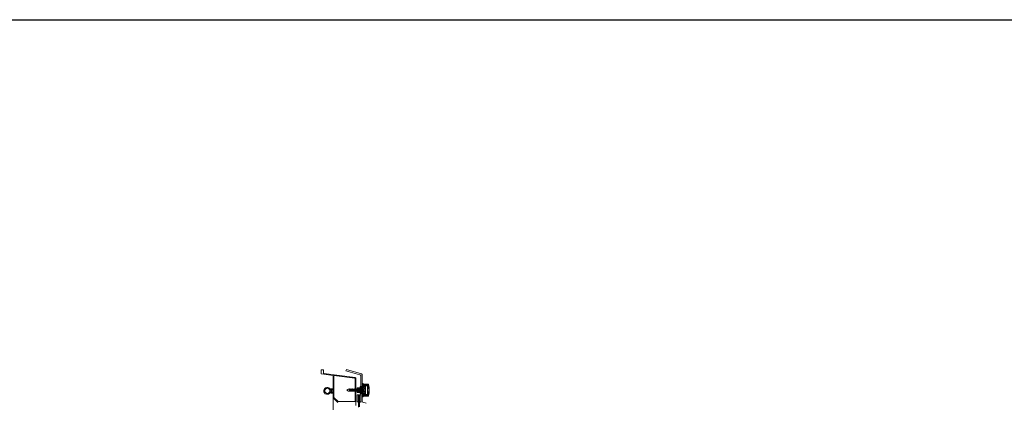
# Model space of a CAD drawing. Header units: millimetres. Extents: x 2341 to 31069, y -7915 to 10644.
# Tile 59 of 105: x 10553 to 10764, y 10562 to 10644. Entities that reach past the tile are written whole.
import ezdxf

# ---------------------------------------------------------------- set-up
doc = ezdxf.new("R2010")
doc.units = ezdxf.units.MM
for name, color, linetype, lineweight in [('KOPUŁKA', 1, 'Continuous', 18), ('Ramka zawiasoa', 3, 'Continuous', 18), ('WZMOCNIENIE', 9, 'Continuous', 18), ('ŁĄCZNIK', 9, 'Continuous', 5), ('ściany nośne', 1, 'Continuous', 25)]:
    doc.layers.add(name, color=color, linetype=linetype, lineweight=lineweight)

msp = doc.modelspace()

# ---------------------------------------------------------------- linework, layer by layer
at = {"layer": 'KOPUŁKA'}
for p, q in [((10622.64, 10568.71), (10622.56, 10568.42)), ((10622.56, 10568.42), (10625.57, 10567.61)), ((10622.64, 10568.71), (10625.87, 10567.84)), ((10625.72, 10567.42), (10625.72, 10565.06)), ((10626.02, 10567.65), (10626.02, 10565.06)), ((10625.62, 10564.96), (10625.62, 10565.06)), ((10625.62, 10565.06), (10626.02, 10565.06)), ((10625.62, 10564.96), (10626.27, 10564.96)), ((10625.62, 10564.96), (10625.62, 10564.78)), ((10626.02, 10565.06), (10626.02, 10565.71)), ((10626.02, 10565.71), (10626.27, 10565.71)), ((10626.27, 10565.71), (10626.27, 10565.36)), ((10626.27, 10565.36), (10627.17, 10565.36)), ((10626.27, 10565.21), (10626.27, 10564.78)), ((10626.27, 10565.21), (10627.17, 10565.21)), ((10627.17, 10565.36), (10627.17, 10565.21)), ((10627.17, 10565.21), (10627.17, 10563.41)), ((10624.97, 10563.29), (10625.72, 10563.29)), ((10624.97, 10561.78), (10624.97, 10563.29)), ((10625.24, 10563.29), (10625.24, 10560.68)), ((10625.44, 10563.29), (10625.44, 10560.74)), ((10625.44, 10563.29), (10625.44, 10561.74)), ((10625.62, 10563.66), (10625.62, 10563.83)), ((10625.62, 10563.83), (10625.62, 10563.66)), ((10625.62, 10563.66), (10626.27, 10563.66)), ((10625.62, 10563.66), (10625.62, 10563.56)), ((10625.62, 10563.56), (10626.02, 10563.56)), ((10625.72, 10563.56), (10625.72, 10561.66)), ((10626.02, 10563.56), (10626.02, 10562.91)), ((10626.02, 10563.46), (10626.02, 10561.89)), ((10626.02, 10562.91), (10626.27, 10562.91)), ((10626.27, 10563.41), (10626.27, 10563.83)), ((10626.27, 10563.41), (10627.17, 10563.41)), ((10626.27, 10562.91), (10626.27, 10563.26)), ((10626.27, 10563.26), (10627.17, 10563.26)), ((10627.17, 10563.26), (10627.17, 10563.41)), ((10624.97, 10561.78), (10625.24, 10561.78)), ((10625.44, 10561.78), (10625.72, 10561.78)), ((10626.17, 10561.7), (10626.92, 10561.5))]:
    msp.add_line(p, q, dxfattribs=at)
for centre, start, end in [((10625.52, 10567.42), 0, 75), ((10625.82, 10567.65), 0, 75), ((10626.22, 10561.89), 180, 255)]:
    msp.add_arc(centre, 0.2, start, end, dxfattribs=at)
at = {"layer": 'Ramka zawiasoa', "lineweight": 0}
for p, q in [((10617.21, 10567.89), (10617.21, 10568.7)), ((10617.21, 10568.7), (10617.71, 10568.7)), ((10619.81, 10567.46), (10617.29, 10567.79)), ((10617.71, 10568), (10617.71, 10568.7)), ((10624.53, 10567.02), (10617.79, 10567.9)), ((10619.81, 10564.59), (10619.81, 10567.46)), ((10619.96, 10562.75), (10619.96, 10567.44)), ((10624.47, 10566.85), (10619.96, 10567.44)), ((10624.56, 10561.84), (10624.56, 10566.75)), ((10624.71, 10561.04), (10624.71, 10566.83)), ((10619.32, 10564.24), (10619.32, 10564.39)), ((10619.32, 10564.24), (10619.52, 10564.24)), ((10619.52, 10564.24), (10619.32, 10564.24)), ((10619.32, 10564.04), (10619.52, 10564.04)), ((10619.32, 10563.84), (10619.32, 10564.04)), ((10619.52, 10564.04), (10619.32, 10564.04)), ((10619.35, 10564.59), (10619.81, 10564.59)), ((10619.35, 10564.29), (10619.35, 10564.59)), ((10619.35, 10564.29), (10619.5, 10564.29)), ((10619.35, 10563.69), (10619.35, 10563.99)), ((10619.35, 10563.99), (10619.5, 10563.99)), ((10619.35, 10563.69), (10619.81, 10563.69)), ((10619.5, 10564.44), (10619.81, 10564.44)), ((10619.5, 10564.29), (10619.5, 10564.44)), ((10619.5, 10563.84), (10619.5, 10563.99)), ((10619.5, 10563.84), (10619.81, 10563.84)), ((10619.81, 10564.26), (10619.52, 10564.39)), ((10619.52, 10564.24), (10619.52, 10564.39)), ((10619.52, 10563.89), (10619.52, 10564.04)), ((10619.81, 10564.02), (10619.52, 10563.89)), ((10619.81, 10563.84), (10619.81, 10564.44)), ((10619.81, 10562.69), (10619.81, 10563.69)), ((10619.81, 10559.19), (10619.81, 10562.69)), ((10620.81, 10561.69), (10619.81, 10562.69)), ((10620.87, 10561.84), (10619.96, 10562.75)), ((10624.56, 10561.84), (10620.87, 10561.84))]:
    msp.add_line(p, q, dxfattribs=at)
msp.add_circle((10618.56, 10564.16), 0.55, dxfattribs=at)
for centre, radius, start, end in [((10617.31, 10567.89), 0.1, 180, 262.5686), ((10617.81, 10568), 0.1, 180, 262.5686), ((10624.46, 10566.75), 0.1, 0, 82.5686), ((10624.51, 10566.83), 0.2, 0, 82.5686), ((10618.56, 10564.16), 0.75, 23.1693, 330.7314), ((10619.31, 10563.74), 0.1, 90, 150.7314), ((10619.35, 10564.49), 0.1, 203.1693, 270)]:
    msp.add_arc(centre, radius, start, end, dxfattribs=at)
at = {"layer": 'WZMOCNIENIE'}
msp.add_line((10623.9, 10564.07), (10623.9, 10564.11), dxfattribs=at)
at = {"layer": 'ŁĄCZNIK'}
for p, q in [((10626.27, 10564.78), (10626.27, 10565.61)), ((10626.27, 10565.61), (10627.32, 10565.61)), ((10626.27, 10565.36), (10627.28, 10565.36)), ((10626.47, 10565.03), (10626.27, 10565.03)), ((10626.27, 10565.03), (10626.27, 10564.78)), ((10626.73, 10565.13), (10626.33, 10565.13)), ((10626.33, 10565.13), (10626.33, 10565.03)), ((10626.73, 10565.06), (10626.33, 10565.06)), ((10626.47, 10565.03), (10626.47, 10563.58)), ((10626.78, 10565.18), (10626.73, 10565.18)), ((10626.73, 10565.13), (10626.73, 10565.18)), ((10626.73, 10563.56), (10626.73, 10565.06)), ((10626.78, 10563.43), (10626.78, 10565.18)), ((10619.12, 10564.39), (10619.12, 10564.54)), ((10623.07, 10564.51), (10622.72, 10564.31)), ((10623.07, 10564.11), (10622.72, 10564.31)), ((10623.07, 10564.51), (10623.27, 10564.51)), ((10623.07, 10564.11), (10623.36, 10564.11)), ((10623.25, 10564.51), (10623.26, 10564.56)), ((10623.37, 10564.06), (10623.26, 10564.56)), ((10623.29, 10564.56), (10623.26, 10564.56)), ((10623.29, 10564.56), (10623.39, 10564.06)), ((10623.3, 10564.51), (10623.45, 10564.51)), ((10623.39, 10564.06), (10623.37, 10564.06)), ((10623.38, 10564.11), (10623.54, 10564.11)), ((10623.39, 10564.06), (10623.4, 10564.11)), ((10623.44, 10564.51), (10623.44, 10564.56)), ((10623.47, 10564.56), (10623.44, 10564.56)), ((10623.55, 10564.06), (10623.44, 10564.56)), ((10623.47, 10564.56), (10623.57, 10564.06)), ((10623.48, 10564.51), (10623.64, 10564.51)), ((10623.57, 10564.06), (10623.55, 10564.06)), ((10623.56, 10564.11), (10623.72, 10564.11)), ((10623.57, 10564.06), (10623.58, 10564.11)), ((10623.62, 10564.51), (10623.63, 10564.56)), ((10623.73, 10564.06), (10623.63, 10564.56)), ((10623.65, 10564.56), (10623.63, 10564.56)), ((10623.65, 10564.56), (10623.76, 10564.06)), ((10623.66, 10564.51), (10623.82, 10564.51)), ((10623.76, 10564.06), (10623.73, 10564.06)), ((10623.75, 10564.11), (10623.9, 10564.11)), ((10623.76, 10564.06), (10623.76, 10564.11)), ((10623.8, 10564.51), (10623.81, 10564.56)), ((10623.91, 10564.06), (10623.81, 10564.56)), ((10623.84, 10564.56), (10623.81, 10564.56)), ((10623.84, 10564.56), (10623.94, 10564.06)), ((10623.85, 10564.51), (10624, 10564.51)), ((10623.94, 10564.06), (10623.91, 10564.06)), ((10623.93, 10564.11), (10624.09, 10564.11)), ((10623.94, 10564.06), (10623.95, 10564.11)), ((10624.1, 10564.06), (10623.99, 10564.56)), ((10623.99, 10564.51), (10623.99, 10564.56)), ((10624.02, 10564.56), (10623.99, 10564.56)), ((10624.02, 10564.56), (10624.12, 10564.06)), ((10624.03, 10564.51), (10624.19, 10564.51)), ((10624.12, 10564.06), (10624.1, 10564.06)), ((10624.11, 10564.11), (10624.27, 10564.11)), ((10624.12, 10564.06), (10624.13, 10564.11)), ((10624.17, 10564.51), (10624.18, 10564.56)), ((10624.28, 10564.06), (10624.18, 10564.56)), ((10624.2, 10564.56), (10624.18, 10564.56)), ((10624.2, 10564.56), (10624.31, 10564.06)), ((10624.21, 10564.51), (10624.37, 10564.51)), ((10624.31, 10564.06), (10624.28, 10564.06)), ((10624.3, 10564.11), (10624.45, 10564.11)), ((10624.31, 10564.06), (10624.31, 10564.11)), ((10624.35, 10564.51), (10624.36, 10564.56)), ((10624.46, 10564.06), (10624.36, 10564.56)), ((10624.38, 10564.56), (10624.36, 10564.56)), ((10624.38, 10564.56), (10624.49, 10564.06)), ((10624.39, 10564.51), (10624.55, 10564.51)), ((10624.49, 10564.06), (10624.46, 10564.06)), ((10624.48, 10564.11), (10624.64, 10564.11)), ((10624.49, 10564.06), (10624.5, 10564.11)), ((10624.53, 10564.51), (10624.54, 10564.56)), ((10624.65, 10564.06), (10624.54, 10564.56)), ((10624.57, 10564.56), (10624.54, 10564.56)), ((10624.57, 10564.56), (10624.67, 10564.06)), ((10624.58, 10564.51), (10624.74, 10564.51)), ((10624.67, 10564.06), (10624.65, 10564.06)), ((10624.66, 10564.11), (10624.82, 10564.11)), ((10624.67, 10564.06), (10624.68, 10564.11)), ((10624.72, 10564.51), (10624.73, 10564.56)), ((10624.75, 10564.56), (10624.73, 10564.56)), ((10624.83, 10564.06), (10624.73, 10564.56)), ((10624.75, 10564.56), (10624.85, 10564.06)), ((10624.76, 10564.51), (10624.92, 10564.51)), ((10624.85, 10564.06), (10624.83, 10564.06)), ((10624.84, 10564.11), (10625, 10564.11)), ((10624.85, 10564.06), (10624.86, 10564.11)), ((10624.9, 10564.51), (10624.91, 10564.56)), ((10625.01, 10564.06), (10624.91, 10564.56)), ((10624.93, 10564.56), (10624.91, 10564.56)), ((10624.93, 10564.56), (10625.04, 10564.06)), ((10624.94, 10564.51), (10625.1, 10564.51)), ((10624.97, 10564.78), (10624.97, 10564.51)), ((10626.27, 10564.78), (10624.97, 10564.78)), ((10626.47, 10564.58), (10624.97, 10564.58)), ((10624.97, 10564.11), (10624.97, 10563.83)), ((10626.47, 10564.03), (10624.97, 10564.03)), ((10626.27, 10563.83), (10624.97, 10563.83)), ((10625.04, 10564.06), (10625.01, 10564.06)), ((10625.03, 10564.11), (10625.19, 10564.11)), ((10625.04, 10564.06), (10625.05, 10564.11)), ((10625.08, 10564.51), (10625.09, 10564.56)), ((10625.2, 10564.06), (10625.09, 10564.56)), ((10625.12, 10564.56), (10625.09, 10564.56)), ((10625.12, 10564.56), (10625.22, 10564.06)), ((10625.13, 10564.51), (10625.28, 10564.51)), ((10625.22, 10564.06), (10625.2, 10564.06)), ((10625.21, 10564.11), (10625.37, 10564.11)), ((10625.22, 10564.06), (10625.23, 10564.11)), ((10625.38, 10564.06), (10625.27, 10564.56)), ((10625.27, 10564.51), (10625.27, 10564.56)), ((10625.3, 10564.56), (10625.27, 10564.56)), ((10625.3, 10564.56), (10625.4, 10564.06)), ((10625.31, 10564.51), (10625.47, 10564.51)), ((10625.4, 10564.06), (10625.38, 10564.06)), ((10625.39, 10564.11), (10625.55, 10564.11)), ((10625.4, 10564.06), (10625.41, 10564.11)), ((10625.45, 10564.51), (10625.46, 10564.56)), ((10625.56, 10564.06), (10625.46, 10564.56)), ((10625.48, 10564.56), (10625.46, 10564.56)), ((10625.48, 10564.56), (10625.59, 10564.06)), ((10625.49, 10564.51), (10625.65, 10564.51)), ((10625.59, 10564.06), (10625.56, 10564.06)), ((10625.58, 10564.11), (10625.73, 10564.11)), ((10625.59, 10564.06), (10625.59, 10564.11)), ((10625.63, 10564.51), (10625.64, 10564.56)), ((10625.74, 10564.06), (10625.64, 10564.56)), ((10625.67, 10564.56), (10625.64, 10564.56)), ((10625.67, 10564.56), (10625.77, 10564.06)), ((10625.68, 10564.51), (10625.83, 10564.51)), ((10625.77, 10564.06), (10625.74, 10564.06)), ((10625.76, 10564.11), (10625.92, 10564.11)), ((10625.77, 10564.06), (10625.78, 10564.11)), ((10625.93, 10564.06), (10625.82, 10564.56)), ((10625.82, 10564.51), (10625.82, 10564.56)), ((10625.85, 10564.56), (10625.82, 10564.56)), ((10625.85, 10564.56), (10625.95, 10564.06)), ((10625.86, 10564.51), (10626.02, 10564.51)), ((10625.95, 10564.06), (10625.93, 10564.06)), ((10625.94, 10564.11), (10626.1, 10564.11)), ((10625.95, 10564.06), (10625.96, 10564.11)), ((10626, 10564.51), (10626.01, 10564.56)), ((10626.03, 10564.56), (10626.01, 10564.56)), ((10626.11, 10564.06), (10626.01, 10564.56)), ((10626.03, 10564.56), (10626.14, 10564.06)), ((10626.04, 10564.51), (10626.2, 10564.51)), ((10626.14, 10564.06), (10626.11, 10564.06)), ((10626.13, 10564.11), (10626.28, 10564.11)), ((10626.14, 10564.06), (10626.14, 10564.11)), ((10626.18, 10564.51), (10626.19, 10564.56)), ((10626.29, 10564.06), (10626.19, 10564.56)), ((10626.21, 10564.56), (10626.19, 10564.56)), ((10626.21, 10564.56), (10626.32, 10564.06)), ((10626.22, 10564.51), (10626.47, 10564.51)), ((10626.27, 10563.83), (10626.27, 10563.58)), ((10626.27, 10563.01), (10626.27, 10563.83)), ((10626.47, 10563.58), (10626.27, 10563.58)), ((10626.27, 10563.26), (10627.28, 10563.26)), ((10626.27, 10563.01), (10627.32, 10563.01)), ((10626.32, 10564.06), (10626.29, 10564.06)), ((10626.31, 10564.11), (10626.47, 10564.11)), ((10626.32, 10564.06), (10626.32, 10564.11)), ((10626.33, 10563.58), (10626.33, 10563.48)), ((10626.73, 10563.56), (10626.33, 10563.56)), ((10626.73, 10563.48), (10626.33, 10563.48)), ((10626.57, 10564.78), (10626.47, 10564.78)), ((10626.57, 10563.83), (10626.47, 10563.83)), ((10626.73, 10563.43), (10626.73, 10563.48)), ((10626.78, 10563.43), (10626.73, 10563.43))]:
    msp.add_line(p, q, dxfattribs=at)
for centre, radius, start, end in [((10627.28, 10565.31), 0.05, 11.7151, 90), ((10627.32, 10565.51), 0.1, 14.25, 90), ((10622.46, 10564.31), 4.98, 348.2849, 11.7151), ((10622.59, 10564.31), 4.98, 345.75, 14.25), ((10625.89, 10564.31), 0.827, 324.9489, 35.0511), ((10627.28, 10563.31), 0.05, 270, 348.2849), ((10627.32, 10563.11), 0.1, 270, 345.75)]:
    msp.add_arc(centre, radius, start, end, dxfattribs=at)
at = {"layer": 'ściany nośne', "color": 0}
msp.add_line((9271.03, 10643.82), (13371.03, 10643.82), dxfattribs=at)

doc.saveas('drawing.dxf')
